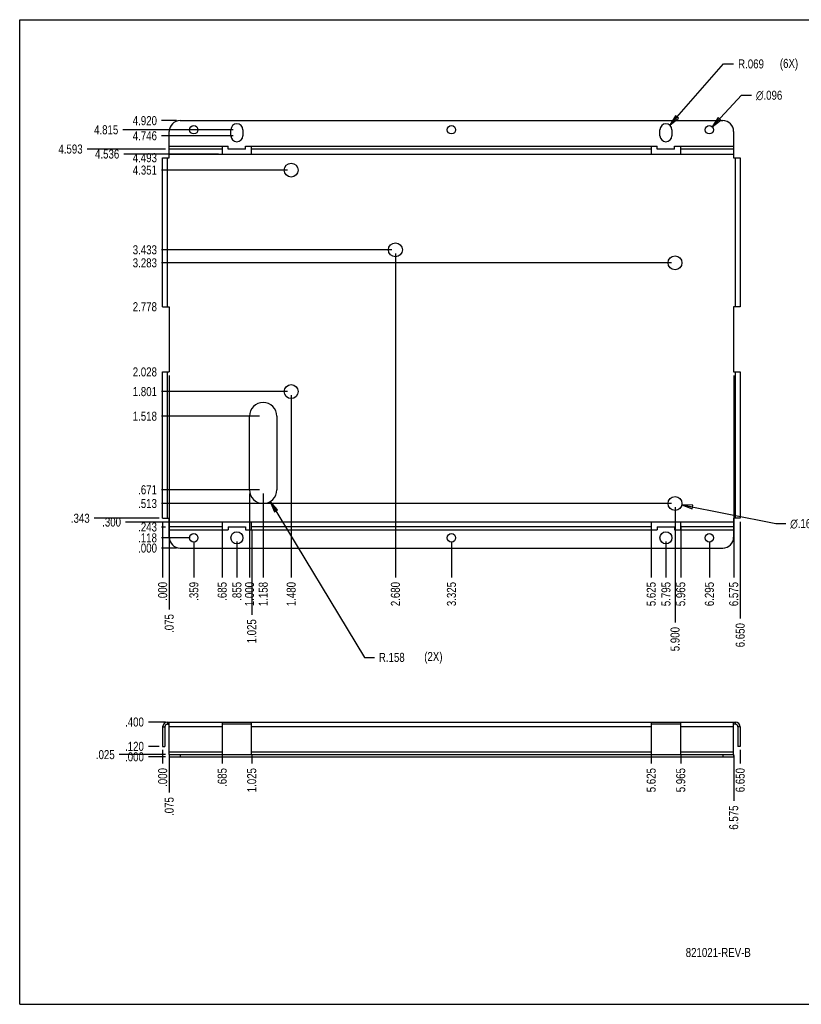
# Model space of a CAD drawing. Header units: inches. Extents: x 0 to 22, y 0 to 17.
# Tile 1 of 2: x 0 to 13.5, y 0 to 17. Entities that reach past the tile are written whole.
import ezdxf

# ---------------------------------------------------------------- set-up
doc = ezdxf.new("R2010")
doc.units = ezdxf.units.IN
doc.header["$LTSCALE"] = 1.21
doc.header["$MEASUREMENT"] = 0
doc.layers.get('0').update_dxf_attribs({"linetype": 'CONTINUOUS'})
doc.layers.add('02___PRT_ALL_AXES', color=7, linetype='CONTINUOUS')
doc.styles.get("Standard").update_dxf_attribs({"font": 'txt', "width": 0.8})
doc.styles.add('TEXTSTYLE_1', font='gdt', dxfattribs={"width": 0.8})
doc.dimstyles.new('DIMSTYLE_1', dxfattribs={"dimtxt": 0.15625, "dimasz": 0.1875, "dimexe": 0.18, "dimexo": 0.0625, "dimgap": 0.09, "dimtad": 0, "dimtih": 1, "dimtoh": 1, "dimdec": 3, "dimlfac": 0.666667, "dimzin": 4, "dimdsep": 46, "dimtxsty": 'STANDARD', "dimblk": 'CLOSED', "dimblk1": 'CLOSED', "dimblk2": 'CLOSED', "dimcen": 0.09, "dimadec": 0, "dimazin": 0, "dimtfac": 1, "dimtdec": 3, "dimtofl": 0, "dimtmove": 0, "dimatfit": 3, "dimldrblk": 'CLOSED', "dimfxl": 1, "dimtolj": 1, "dimtzin": 4, "dimarcsym": 0})
doc.dimstyles.new('DIMSTYLE_2', dxfattribs={"dimtxt": 0.15625, "dimasz": 0.1875, "dimexe": 0.18, "dimexo": 0.0625, "dimgap": 0.09, "dimtad": 0, "dimtih": 1, "dimtoh": 1, "dimdec": 3, "dimlfac": 0.666667, "dimzin": 4, "dimdsep": 46, "dimtxsty": 'STANDARD', "dimblk": 'CLOSED', "dimblk1": 'CLOSED', "dimblk2": 'CLOSED', "dimcen": 0.09, "dimadec": 0, "dimazin": 0, "dimtfac": 1, "dimtdec": 3, "dimtofl": 0, "dimtmove": 0, "dimatfit": 3, "dimldrblk": 'CLOSED', "dimfxl": 1, "dimtolj": 1, "dimtzin": 4, "dimarcsym": 0})
doc.dimstyles.new('DIMSTYLE_3', dxfattribs={"dimtxt": 0.15625, "dimasz": 0.1875, "dimexe": 0.18, "dimexo": 0.0625, "dimgap": 0.09, "dimtad": 0, "dimtih": 1, "dimtoh": 1, "dimdec": 3, "dimlfac": 0.666667, "dimzin": 4, "dimdsep": 46, "dimtxsty": 'STANDARD', "dimblk": 'CLOSED', "dimblk1": 'CLOSED', "dimblk2": 'CLOSED', "dimcen": 0.09, "dimadec": 0, "dimazin": 0, "dimtfac": 1, "dimtdec": 3, "dimtofl": 0, "dimtmove": 0, "dimatfit": 3, "dimldrblk": 'CLOSED', "dimfxl": 1, "dimtolj": 1, "dimtzin": 4, "dimarcsym": 0})

# ---------------------------------------------------------------- blocks, each defined once
blk = doc.blocks.new('*D0')
at = {"color": 2, "linetype": 'CONTINUOUS'}
blk.add_line((2.469, 8.329), (2.469, 7.37), dxfattribs=at)
at = {"color": 2, "linetype": 'CONTINUOUS', "insert": (2.391, 7.292), "char_height": 0.1562, "width": 0.5, "attachment_point": 3, "rotation": 90, "line_spacing_factor": 0.9}
blk.add_mtext('.000', dxfattribs=at)
blk = doc.blocks.new('_CLOSED')
at = {"color": 0, "linetype": 'BYBLOCK'}
for p, q in [((0, 0), (-1, 0.167)), ((-1, 0.167), (-1, -0.167)), ((-1, -0.167), (0, 0)), ((-1, 0), (0, 0))]:
    blk.add_line(p, q, dxfattribs=at)
blk = doc.blocks.new('*D1')
at = {"color": 2, "linetype": 'CONTINUOUS'}
blk.add_line((2.707, 7.877), (2.449, 7.877), dxfattribs=at)
at = {"color": 2, "linetype": 'CONTINUOUS', "insert": (2.371, 7.955), "char_height": 0.1562, "width": 0.5, "attachment_point": 3, "line_spacing_factor": 0.9}
blk.add_mtext('.000', dxfattribs=at)
blk = doc.blocks.new('*D2')
at = {"color": 2, "linetype": 'CONTINUOUS'}
blk.add_line((2.519, 4.274), (2.224, 4.274), dxfattribs=at)
at = {"color": 2, "linetype": 'CONTINUOUS', "insert": (2.145, 4.352), "char_height": 0.1562, "width": 0.5, "attachment_point": 3, "line_spacing_factor": 0.9}
blk.add_mtext('.000', dxfattribs=at)
blk = doc.blocks.new('*D3')
at = {"color": 2, "linetype": 'CONTINUOUS'}
blk.add_line((2.469, 4.391), (2.469, 4.157), dxfattribs=at)
at = {"color": 2, "linetype": 'CONTINUOUS', "insert": (2.391, 4.079), "char_height": 0.1562, "width": 0.5, "attachment_point": 3, "rotation": 90, "line_spacing_factor": 0.9}
blk.add_mtext('.000', dxfattribs=at)
blk = doc.blocks.new('*D4')
at = {"color": 2, "linetype": 'CONTINUOUS'}
for p, q in [((11.437, 8.623), (13.059, 8.3)), ((13.059, 8.3), (13.231, 8.3))]:
    blk.add_line(p, q, dxfattribs=at)
at = {"color": 2, "linetype": 'CONTINUOUS', "xscale": 0.1875, "yscale": 0.1875, "zscale": 0.1875, "rotation": 168.7205839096}
blk.add_blockref('_CLOSED', (11.437, 8.623), dxfattribs=at)
at = {"color": 2, "linetype": 'CONTINUOUS', "insert": (13.309, 8.378), "char_height": 0.15625, "width": 0.70833, "attachment_point": 1, "line_spacing_factor": 0.9, "style": 'TEXTSTYLE_1'}
blk.add_mtext('{\\Fgdt;n}\\Ftxt;.160', dxfattribs=at)
blk = doc.blocks.new('*D5')
at = {"color": 2, "linetype": 'CONTINUOUS'}
for p, q in [((11.961, 15.152), (12.467, 15.696)), ((12.467, 15.696), (12.639, 15.696))]:
    blk.add_line(p, q, dxfattribs=at)
at = {"color": 2, "linetype": 'CONTINUOUS', "xscale": 0.1875, "yscale": 0.1875, "zscale": 0.1875, "rotation": 227.015261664}
blk.add_blockref('_CLOSED', (11.961, 15.152), dxfattribs=at)
at = {"color": 2, "linetype": 'CONTINUOUS', "insert": (12.717, 15.774), "char_height": 0.15625, "width": 0.70833, "attachment_point": 1, "line_spacing_factor": 0.9, "style": 'TEXTSTYLE_1'}
blk.add_mtext('{\\Fgdt;n}\\Ftxt;.096', dxfattribs=at)
blk = doc.blocks.new('*D6')
at = {"color": 2, "linetype": 'CONTINUOUS'}
for p, q in [((11.23, 15.177), (12.159, 16.237)), ((12.159, 16.237), (12.33, 16.237))]:
    blk.add_line(p, q, dxfattribs=at)
at = {"color": 2, "linetype": 'CONTINUOUS', "xscale": 0.1875, "yscale": 0.1875, "zscale": 0.1875, "rotation": 228.7574852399}
blk.add_blockref('_CLOSED', (11.23, 15.177), dxfattribs=at)
at = {"color": 2, "linetype": 'CONTINUOUS', "insert": (12.409, 16.315), "char_height": 0.1562, "width": 0.625, "attachment_point": 1, "line_spacing_factor": 0.9}
blk.add_mtext('R.069', dxfattribs=at)
blk = doc.blocks.new('*D7')
at = {"color": 2, "linetype": 'CONTINUOUS'}
for p, q in [((4.329, 8.681), (5.954, 5.99)), ((5.954, 5.99), (6.126, 5.99))]:
    blk.add_line(p, q, dxfattribs=at)
at = {"color": 2, "linetype": 'CONTINUOUS', "xscale": 0.1875, "yscale": 0.1875, "zscale": 0.1875, "rotation": 121.1312291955}
blk.add_blockref('_CLOSED', (4.329, 8.681), dxfattribs=at)
at = {"color": 2, "linetype": 'CONTINUOUS', "insert": (6.204, 6.068), "char_height": 0.1562, "width": 0.625, "attachment_point": 1, "line_spacing_factor": 0.9}
blk.add_mtext('R.158', dxfattribs=at)
blk = doc.blocks.new('*D8')
at = {"color": 2, "linetype": 'CONTINUOUS'}
blk.add_line((2.582, 10.856), (2.582, 6.815), dxfattribs=at)
at = {"color": 2, "linetype": 'CONTINUOUS', "insert": (2.504, 6.737), "char_height": 0.1562, "width": 0.5, "attachment_point": 3, "rotation": 90, "line_spacing_factor": 0.9}
blk.add_mtext('.075', dxfattribs=at)
blk = doc.blocks.new('*D9')
at = {"color": 2, "linetype": 'CONTINUOUS'}
blk.add_line((3.008, 7.991), (3.008, 7.37), dxfattribs=at)
at = {"color": 2, "linetype": 'CONTINUOUS', "insert": (2.93, 7.292), "char_height": 0.1562, "width": 0.5, "attachment_point": 3, "rotation": 90, "line_spacing_factor": 0.9}
blk.add_mtext('.359', dxfattribs=at)
blk = doc.blocks.new('*D10')
at = {"color": 2, "linetype": 'CONTINUOUS'}
blk.add_line((3.497, 8.179), (3.497, 7.37), dxfattribs=at)
at = {"color": 2, "linetype": 'CONTINUOUS', "insert": (3.419, 7.292), "char_height": 0.1562, "width": 0.5, "attachment_point": 3, "rotation": 90, "line_spacing_factor": 0.9}
blk.add_mtext('.685', dxfattribs=at)
blk = doc.blocks.new('*D11')
at = {"color": 2, "linetype": 'CONTINUOUS'}
blk.add_line((4.007, 8.179), (4.007, 6.727), dxfattribs=at)
at = {"color": 2, "linetype": 'CONTINUOUS', "insert": (3.929, 6.649), "char_height": 0.1562, "width": 0.625, "attachment_point": 3, "rotation": 90, "line_spacing_factor": 0.9}
blk.add_mtext('1.025', dxfattribs=at)
blk = doc.blocks.new('*D12')
at = {"color": 2, "linetype": 'CONTINUOUS'}
blk.add_line((3.969, 8.821), (3.969, 7.37), dxfattribs=at)
at = {"color": 2, "linetype": 'CONTINUOUS', "insert": (3.891, 7.292), "char_height": 0.1562, "width": 0.625, "attachment_point": 3, "rotation": 90, "line_spacing_factor": 0.9}
blk.add_mtext('1.000', dxfattribs=at)
blk = doc.blocks.new('*D13')
at = {"color": 2, "linetype": 'CONTINUOUS'}
blk.add_line((3.752, 7.991), (3.752, 7.37), dxfattribs=at)
at = {"color": 2, "linetype": 'CONTINUOUS', "insert": (3.674, 7.292), "char_height": 0.1562, "width": 0.5, "attachment_point": 3, "rotation": 90, "line_spacing_factor": 0.9}
blk.add_mtext('.855', dxfattribs=at)
blk = doc.blocks.new('*D14')
at = {"color": 2, "linetype": 'CONTINUOUS'}
blk.add_line((3.969, 8.821), (3.969, 7.37), dxfattribs=at)
at = {"color": 2, "linetype": 'CONTINUOUS', "insert": (3.891, 7.292), "char_height": 0.1562, "width": 0.625, "attachment_point": 3, "rotation": 90, "line_spacing_factor": 0.9}
blk.add_mtext('1.000', dxfattribs=at)
blk = doc.blocks.new('*D15')
at = {"color": 2, "linetype": 'CONTINUOUS'}
blk.add_line((4.206, 8.821), (4.206, 7.37), dxfattribs=at)
at = {"color": 2, "linetype": 'CONTINUOUS', "insert": (4.128, 7.292), "char_height": 0.1562, "width": 0.625, "attachment_point": 3, "rotation": 90, "line_spacing_factor": 0.9}
blk.add_mtext('1.158', dxfattribs=at)
blk = doc.blocks.new('*D16')
at = {"color": 2, "linetype": 'CONTINUOUS'}
blk.add_line((4.689, 10.516), (4.689, 7.37), dxfattribs=at)
at = {"color": 2, "linetype": 'CONTINUOUS', "insert": (4.611, 7.292), "char_height": 0.1562, "width": 0.625, "attachment_point": 3, "rotation": 90, "line_spacing_factor": 0.9}
blk.add_mtext('1.480', dxfattribs=at)
blk = doc.blocks.new('*D17')
at = {"color": 2, "linetype": 'CONTINUOUS'}
blk.add_line((6.489, 12.964), (6.489, 7.37), dxfattribs=at)
at = {"color": 2, "linetype": 'CONTINUOUS', "insert": (6.411, 7.292), "char_height": 0.1562, "width": 0.625, "attachment_point": 3, "rotation": 90, "line_spacing_factor": 0.9}
blk.add_mtext('2.680', dxfattribs=at)
blk = doc.blocks.new('*D18')
at = {"color": 2, "linetype": 'CONTINUOUS'}
blk.add_line((7.457, 7.991), (7.457, 7.37), dxfattribs=at)
at = {"color": 2, "linetype": 'CONTINUOUS', "insert": (7.379, 7.292), "char_height": 0.1562, "width": 0.625, "attachment_point": 3, "rotation": 90, "line_spacing_factor": 0.9}
blk.add_mtext('3.325', dxfattribs=at)
blk = doc.blocks.new('*D19')
at = {"color": 2, "linetype": 'CONTINUOUS'}
blk.add_line((11.162, 7.991), (11.162, 7.37), dxfattribs=at)
at = {"color": 2, "linetype": 'CONTINUOUS', "insert": (11.084, 7.292), "char_height": 0.1562, "width": 0.625, "attachment_point": 3, "rotation": 90, "line_spacing_factor": 0.9}
blk.add_mtext('5.795', dxfattribs=at)
blk = doc.blocks.new('*D20')
at = {"color": 2, "linetype": 'CONTINUOUS'}
blk.add_line((11.319, 8.584), (11.319, 6.592), dxfattribs=at)
at = {"color": 2, "linetype": 'CONTINUOUS', "insert": (11.241, 6.514), "char_height": 0.1562, "width": 0.625, "attachment_point": 3, "rotation": 90, "line_spacing_factor": 0.9}
blk.add_mtext('5.900', dxfattribs=at)
blk = doc.blocks.new('*D21')
at = {"color": 2, "linetype": 'CONTINUOUS'}
blk.add_line((11.912, 7.991), (11.912, 7.37), dxfattribs=at)
at = {"color": 2, "linetype": 'CONTINUOUS', "insert": (11.834, 7.292), "char_height": 0.1562, "width": 0.625, "attachment_point": 3, "rotation": 90, "line_spacing_factor": 0.9}
blk.add_mtext('6.295', dxfattribs=at)
blk = doc.blocks.new('*D22')
at = {"color": 2, "linetype": 'CONTINUOUS'}
blk.add_line((10.907, 8.264), (10.907, 7.37), dxfattribs=at)
at = {"color": 2, "linetype": 'CONTINUOUS', "insert": (10.829, 7.292), "char_height": 0.1562, "width": 0.625, "attachment_point": 3, "rotation": 90, "line_spacing_factor": 0.9}
blk.add_mtext('5.625', dxfattribs=at)
blk = doc.blocks.new('*D23')
at = {"color": 2, "linetype": 'CONTINUOUS'}
blk.add_line((11.417, 8.264), (11.417, 7.37), dxfattribs=at)
at = {"color": 2, "linetype": 'CONTINUOUS', "insert": (11.339, 7.292), "char_height": 0.1562, "width": 0.625, "attachment_point": 3, "rotation": 90, "line_spacing_factor": 0.9}
blk.add_mtext('5.965', dxfattribs=at)
blk = doc.blocks.new('*D24')
at = {"color": 2, "linetype": 'CONTINUOUS'}
blk.add_line((12.332, 8.002), (12.332, 7.37), dxfattribs=at)
at = {"color": 2, "linetype": 'CONTINUOUS', "insert": (12.254, 7.292), "char_height": 0.1562, "width": 0.625, "attachment_point": 3, "rotation": 90, "line_spacing_factor": 0.9}
blk.add_mtext('6.575', dxfattribs=at)
blk = doc.blocks.new('*D25')
at = {"color": 2, "linetype": 'CONTINUOUS'}
blk.add_line((12.332, 10.856), (12.332, 7.37), dxfattribs=at)
at = {"color": 2, "linetype": 'CONTINUOUS', "insert": (12.254, 7.292), "char_height": 0.1562, "width": 0.625, "attachment_point": 3, "rotation": 90, "line_spacing_factor": 0.9}
blk.add_mtext('6.575', dxfattribs=at)
blk = doc.blocks.new('*D26')
at = {"color": 2, "linetype": 'CONTINUOUS'}
blk.add_line((12.444, 8.329), (12.444, 6.66), dxfattribs=at)
at = {"color": 2, "linetype": 'CONTINUOUS', "insert": (12.366, 6.582), "char_height": 0.1562, "width": 0.625, "attachment_point": 3, "rotation": 90, "line_spacing_factor": 0.9}
blk.add_mtext('6.650', dxfattribs=at)
blk = doc.blocks.new('*D27')
at = {"color": 2, "linetype": 'CONTINUOUS'}
blk.add_line((2.945, 8.054), (2.449, 8.054), dxfattribs=at)
at = {"color": 2, "linetype": 'CONTINUOUS', "insert": (2.371, 8.132), "char_height": 0.1562, "width": 0.5, "attachment_point": 3, "line_spacing_factor": 0.9}
blk.add_mtext('.118', dxfattribs=at)
blk = doc.blocks.new('*D28')
at = {"color": 2, "linetype": 'CONTINUOUS'}
blk.add_line((4.144, 8.883), (2.449, 8.883), dxfattribs=at)
at = {"color": 2, "linetype": 'CONTINUOUS', "insert": (2.371, 8.962), "char_height": 0.1562, "width": 0.5, "attachment_point": 3, "line_spacing_factor": 0.9}
blk.add_mtext('.671', dxfattribs=at)
blk = doc.blocks.new('*D29')
at = {"color": 2, "linetype": 'CONTINUOUS'}
blk.add_line((4.144, 10.154), (2.449, 10.154), dxfattribs=at)
at = {"color": 2, "linetype": 'CONTINUOUS', "insert": (2.371, 10.232), "char_height": 0.1562, "width": 0.625, "attachment_point": 3, "line_spacing_factor": 0.9}
blk.add_mtext('1.518', dxfattribs=at)
blk = doc.blocks.new('*D30')
at = {"color": 2, "linetype": 'CONTINUOUS'}
blk.add_line((4.627, 10.578), (2.449, 10.578), dxfattribs=at)
at = {"color": 2, "linetype": 'CONTINUOUS', "insert": (2.371, 10.657), "char_height": 0.1562, "width": 0.625, "attachment_point": 3, "line_spacing_factor": 0.9}
blk.add_mtext('1.801', dxfattribs=at)
blk = doc.blocks.new('*D31')
at = {"color": 2, "linetype": 'CONTINUOUS'}
blk.add_line((11.257, 12.801), (2.449, 12.801), dxfattribs=at)
at = {"color": 2, "linetype": 'CONTINUOUS', "insert": (2.371, 12.88), "char_height": 0.1562, "width": 0.625, "attachment_point": 3, "line_spacing_factor": 0.9}
blk.add_mtext('3.283', dxfattribs=at)
blk = doc.blocks.new('*D32')
at = {"color": 2, "linetype": 'CONTINUOUS'}
blk.add_line((11.257, 8.646), (2.449, 8.646), dxfattribs=at)
at = {"color": 2, "linetype": 'CONTINUOUS', "insert": (2.371, 8.725), "char_height": 0.1562, "width": 0.5, "attachment_point": 3, "line_spacing_factor": 0.9}
blk.add_mtext('.513', dxfattribs=at)
blk = doc.blocks.new('*D33')
at = {"color": 2, "linetype": 'CONTINUOUS'}
blk.add_line((6.427, 13.026), (2.449, 13.026), dxfattribs=at)
at = {"color": 2, "linetype": 'CONTINUOUS', "insert": (2.371, 13.105), "char_height": 0.1562, "width": 0.625, "attachment_point": 3, "line_spacing_factor": 0.9}
blk.add_mtext('3.433', dxfattribs=at)
blk = doc.blocks.new('*D34')
at = {"color": 2, "linetype": 'CONTINUOUS'}
blk.add_line((4.627, 14.403), (2.449, 14.403), dxfattribs=at)
at = {"color": 2, "linetype": 'CONTINUOUS', "insert": (2.371, 14.482), "char_height": 0.1562, "width": 0.625, "attachment_point": 3, "line_spacing_factor": 0.9}
blk.add_mtext('4.351', dxfattribs=at)
blk = doc.blocks.new('*D35')
at = {"color": 2, "linetype": 'CONTINUOUS'}
blk.add_line((3.689, 14.996), (2.449, 14.996), dxfattribs=at)
at = {"color": 2, "linetype": 'CONTINUOUS', "insert": (2.371, 15.074), "char_height": 0.1562, "width": 0.625, "attachment_point": 3, "line_spacing_factor": 0.9}
blk.add_mtext('4.746', dxfattribs=at)
blk = doc.blocks.new('*D36')
at = {"color": 2, "linetype": 'CONTINUOUS'}
blk.add_line((3.689, 15.099), (1.781, 15.099), dxfattribs=at)
at = {"color": 2, "linetype": 'CONTINUOUS', "insert": (1.703, 15.178), "char_height": 0.1562, "width": 0.625, "attachment_point": 3, "line_spacing_factor": 0.9}
blk.add_mtext('4.815', dxfattribs=at)
blk = doc.blocks.new('*D37')
at = {"color": 2, "linetype": 'CONTINUOUS'}
blk.add_line((2.707, 15.257), (2.449, 15.257), dxfattribs=at)
at = {"color": 2, "linetype": 'CONTINUOUS', "insert": (2.371, 15.335), "char_height": 0.1562, "width": 0.625, "attachment_point": 3, "line_spacing_factor": 0.9}
blk.add_mtext('4.920', dxfattribs=at)
blk = doc.blocks.new('*D38')
at = {"color": 2, "linetype": 'CONTINUOUS'}
blk.add_line((2.519, 14.766), (1.165, 14.766), dxfattribs=at)
at = {"color": 2, "linetype": 'CONTINUOUS', "insert": (1.087, 14.845), "char_height": 0.1562, "width": 0.625, "attachment_point": 3, "line_spacing_factor": 0.9}
blk.add_mtext('4.593', dxfattribs=at)
blk = doc.blocks.new('*D39')
at = {"color": 2, "linetype": 'CONTINUOUS'}
blk.add_line((3.434, 14.681), (1.798, 14.681), dxfattribs=at)
at = {"color": 2, "linetype": 'CONTINUOUS', "insert": (1.72, 14.759), "char_height": 0.1562, "width": 0.625, "attachment_point": 3, "line_spacing_factor": 0.9}
blk.add_mtext('4.536', dxfattribs=at)
blk = doc.blocks.new('*D40')
at = {"color": 2, "linetype": 'CONTINUOUS', "insert": (2.371, 14.695), "char_height": 0.1562, "width": 0.625, "attachment_point": 3, "line_spacing_factor": 0.9}
blk.add_mtext('4.493', dxfattribs=at)
blk = doc.blocks.new('*D41')
at = {"color": 2, "linetype": 'CONTINUOUS', "insert": (2.371, 14.695), "char_height": 0.1562, "width": 0.625, "attachment_point": 3, "line_spacing_factor": 0.9}
blk.add_mtext('4.493', dxfattribs=at)
blk = doc.blocks.new('*D42')
at = {"color": 2, "linetype": 'CONTINUOUS', "insert": (2.371, 12.122), "char_height": 0.1562, "width": 0.625, "attachment_point": 3, "line_spacing_factor": 0.9}
blk.add_mtext('2.778', dxfattribs=at)
blk = doc.blocks.new('*D43')
at = {"color": 2, "linetype": 'CONTINUOUS', "insert": (2.371, 10.997), "char_height": 0.1562, "width": 0.625, "attachment_point": 3, "line_spacing_factor": 0.9}
blk.add_mtext('2.028', dxfattribs=at)
blk = doc.blocks.new('*D44')
at = {"color": 2, "linetype": 'CONTINUOUS'}
blk.add_line((3.434, 8.327), (1.828, 8.327), dxfattribs=at)
at = {"color": 2, "linetype": 'CONTINUOUS', "insert": (1.75, 8.405), "char_height": 0.1562, "width": 0.5, "attachment_point": 3, "line_spacing_factor": 0.9}
blk.add_mtext('.300', dxfattribs=at)
blk = doc.blocks.new('*D45')
at = {"color": 2, "linetype": 'CONTINUOUS'}
blk.add_line((2.519, 8.241), (2.449, 8.241), dxfattribs=at)
at = {"color": 2, "linetype": 'CONTINUOUS', "insert": (2.371, 8.32), "char_height": 0.1562, "width": 0.5, "attachment_point": 3, "line_spacing_factor": 0.9}
blk.add_mtext('.243', dxfattribs=at)
blk = doc.blocks.new('*D46')
at = {"color": 2, "linetype": 'CONTINUOUS'}
blk.add_line((2.407, 8.391), (1.287, 8.391), dxfattribs=at)
at = {"color": 2, "linetype": 'CONTINUOUS', "insert": (1.209, 8.47), "char_height": 0.1562, "width": 0.5, "attachment_point": 3, "line_spacing_factor": 0.9}
blk.add_mtext('.343', dxfattribs=at)
blk = doc.blocks.new('*D47')
at = {"color": 2, "linetype": 'CONTINUOUS'}
blk.add_line((2.519, 4.311), (1.719, 4.311), dxfattribs=at)
at = {"color": 2, "linetype": 'CONTINUOUS', "insert": (1.641, 4.389), "char_height": 0.1562, "width": 0.5, "attachment_point": 3, "line_spacing_factor": 0.9}
blk.add_mtext('.025', dxfattribs=at)
blk = doc.blocks.new('*D48')
at = {"color": 2, "linetype": 'CONTINUOUS'}
blk.add_line((2.407, 4.454), (2.224, 4.454), dxfattribs=at)
at = {"color": 2, "linetype": 'CONTINUOUS', "insert": (2.145, 4.532), "char_height": 0.1562, "width": 0.5, "attachment_point": 3, "line_spacing_factor": 0.9}
blk.add_mtext('.120', dxfattribs=at)
blk = doc.blocks.new('*D49')
at = {"color": 2, "linetype": 'CONTINUOUS'}
blk.add_line((2.519, 4.874), (2.224, 4.874), dxfattribs=at)
at = {"color": 2, "linetype": 'CONTINUOUS', "insert": (2.145, 4.952), "char_height": 0.1562, "width": 0.5, "attachment_point": 3, "line_spacing_factor": 0.9}
blk.add_mtext('.400', dxfattribs=at)
blk = doc.blocks.new('*D50')
at = {"color": 2, "linetype": 'CONTINUOUS'}
blk.add_line((2.582, 4.297), (2.582, 3.656), dxfattribs=at)
at = {"color": 2, "linetype": 'CONTINUOUS', "insert": (2.504, 3.577), "char_height": 0.1562, "width": 0.5, "attachment_point": 3, "rotation": 90, "line_spacing_factor": 0.9}
blk.add_mtext('.075', dxfattribs=at)
blk = doc.blocks.new('*D51')
at = {"color": 2, "linetype": 'CONTINUOUS'}
blk.add_line((3.497, 4.297), (3.497, 4.157), dxfattribs=at)
at = {"color": 2, "linetype": 'CONTINUOUS', "insert": (3.419, 4.079), "char_height": 0.1562, "width": 0.5, "attachment_point": 3, "rotation": 90, "line_spacing_factor": 0.9}
blk.add_mtext('.685', dxfattribs=at)
blk = doc.blocks.new('*D52')
at = {"color": 2, "linetype": 'CONTINUOUS'}
blk.add_line((4.007, 4.297), (4.007, 4.157), dxfattribs=at)
at = {"color": 2, "linetype": 'CONTINUOUS', "insert": (3.929, 4.079), "char_height": 0.1562, "width": 0.625, "attachment_point": 3, "rotation": 90, "line_spacing_factor": 0.9}
blk.add_mtext('1.025', dxfattribs=at)
blk = doc.blocks.new('*D53')
at = {"color": 2, "linetype": 'CONTINUOUS'}
blk.add_line((10.907, 4.297), (10.907, 4.157), dxfattribs=at)
at = {"color": 2, "linetype": 'CONTINUOUS', "insert": (10.829, 4.079), "char_height": 0.1562, "width": 0.625, "attachment_point": 3, "rotation": 90, "line_spacing_factor": 0.9}
blk.add_mtext('5.625', dxfattribs=at)
blk = doc.blocks.new('*D54')
at = {"color": 2, "linetype": 'CONTINUOUS'}
blk.add_line((11.417, 4.297), (11.417, 4.157), dxfattribs=at)
at = {"color": 2, "linetype": 'CONTINUOUS', "insert": (11.339, 4.079), "char_height": 0.1562, "width": 0.625, "attachment_point": 3, "rotation": 90, "line_spacing_factor": 0.9}
blk.add_mtext('5.965', dxfattribs=at)
blk = doc.blocks.new('*D55')
at = {"color": 2, "linetype": 'CONTINUOUS'}
blk.add_line((12.332, 4.297), (12.332, 3.512), dxfattribs=at)
at = {"color": 2, "linetype": 'CONTINUOUS', "insert": (12.254, 3.433), "char_height": 0.1562, "width": 0.625, "attachment_point": 3, "rotation": 90, "line_spacing_factor": 0.9}
blk.add_mtext('6.575', dxfattribs=at)
blk = doc.blocks.new('*D56')
at = {"color": 2, "linetype": 'CONTINUOUS'}
blk.add_line((12.444, 4.391), (12.444, 4.157), dxfattribs=at)
at = {"color": 2, "linetype": 'CONTINUOUS', "insert": (12.366, 4.079), "char_height": 0.1562, "width": 0.625, "attachment_point": 3, "rotation": 90, "line_spacing_factor": 0.9}
blk.add_mtext('6.650', dxfattribs=at)

msp = doc.modelspace()

# ---------------------------------------------------------------- linework, layer by layer
at = {"color": 7, "linetype": 'CONTINUOUS'}
for p, q in [((0, 0), (0, 17)), ((0, 17), (22, 17)), ((0, 0), (22, 0))]:
    msp.add_line(p, q, dxfattribs=at)
at = {"color": 3, "linetype": 'CONTINUOUS'}
for p, q in [((3.6482, 14.996), (3.6482, 15.0995)), ((3.8552, 15.0995), (3.8552, 14.996)), ((11.0582, 14.996), (11.0582, 15.0995)), ((11.2652, 15.0995), (11.2652, 14.996)), ((3.9692, 8.8835), (3.9692, 10.154)), ((4.4432, 10.154), (4.4432, 8.8835))]:
    msp.add_line(p, q, dxfattribs=at)
for centre, radius, start, end in [((3.7517, 15.0995), 0.1035, 0, 180), ((11.1617, 15.0995), 0.1035, 0, 180), ((3.7517, 14.996), 0.1035, 180, 360), ((11.1617, 14.996), 0.1035, 180, 360), ((4.2062, 10.154), 0.237, 0, 180), ((4.2062, 8.8835), 0.237, 180, 360)]:
    msp.add_arc(centre, radius, start, end, dxfattribs=at)
at = {"layer": '02___PRT_ALL_AXES', "color": 3, "linetype": 'CONTINUOUS'}
for p, q in [((2.7692, 15.257), (12.1442, 15.257)), ((2.5817, 14.6165), (2.5817, 15.0695)), ((12.3317, 15.0695), (12.3317, 14.6165)), ((2.5817, 14.8145), (3.6017, 14.8145)), ((3.4967, 14.8145), (3.4967, 14.681)), ((3.6017, 14.7665), (3.6017, 14.8145)), ((3.9017, 14.7665), (3.9017, 14.8145)), ((3.9017, 14.8145), (11.0117, 14.8145)), ((4.0067, 14.681), (4.0067, 14.8145)), ((10.9067, 14.8145), (10.9067, 14.681)), ((11.0117, 14.7665), (11.0117, 14.8145)), ((11.3117, 14.8145), (12.3317, 14.8145)), ((11.3117, 14.7665), (11.3117, 14.8145)), ((11.4167, 14.681), (11.4167, 14.8145)), ((3.4967, 14.7665), (2.5817, 14.7665)), ((2.5817, 14.681), (12.3317, 14.681)), ((3.9017, 14.7665), (3.6017, 14.7665)), ((10.9067, 14.7665), (4.0067, 14.7665)), ((11.3117, 14.7665), (11.0117, 14.7665)), ((12.3317, 14.7665), (11.4167, 14.7665)), ((2.4692, 12.044), (2.4692, 14.6165)), ((2.4692, 14.6165), (2.5817, 14.6165)), ((2.5547, 12.044), (2.5547, 14.6165)), ((12.3317, 14.6165), (12.4442, 14.6165)), ((12.3587, 14.6165), (12.3587, 12.044)), ((12.4442, 14.6165), (12.4442, 12.044)), ((2.4692, 12.044), (2.5817, 12.044)), ((2.5817, 12.044), (2.5817, 10.919)), ((12.4442, 12.044), (12.3317, 12.044)), ((12.3317, 12.044), (12.3317, 10.919)), ((2.4692, 8.3915), (2.4692, 10.919)), ((2.4692, 10.919), (2.5817, 10.919)), ((2.5547, 8.3915), (2.5547, 10.919)), ((12.3317, 10.919), (12.4442, 10.919)), ((12.3587, 10.919), (12.3587, 8.3915)), ((12.4442, 10.919), (12.4442, 8.3915)), ((2.4692, 8.3915), (2.5817, 8.3915)), ((2.5817, 8.0645), (2.5817, 8.3915)), ((12.4442, 8.3915), (12.3317, 8.3915)), ((12.3317, 8.3915), (12.3317, 8.0645)), ((12.3317, 8.327), (2.5817, 8.327)), ((3.4967, 8.2415), (2.5817, 8.2415)), ((2.5817, 8.1935), (3.6017, 8.1935)), ((3.4967, 8.327), (3.4967, 8.1935)), ((3.6017, 8.2415), (3.6017, 8.1935)), ((3.6017, 8.2415), (3.9017, 8.2415)), ((3.9017, 8.2415), (3.9017, 8.1935)), ((3.9017, 8.1935), (11.0117, 8.1935)), ((4.0067, 8.1935), (4.0067, 8.327)), ((10.9067, 8.2415), (4.0067, 8.2415)), ((10.9067, 8.327), (10.9067, 8.1935)), ((11.0117, 8.2415), (11.3117, 8.2415)), ((11.0117, 8.2415), (11.0117, 8.1935)), ((11.3117, 8.2415), (11.3117, 8.1935)), ((11.3117, 8.1935), (12.3317, 8.1935)), ((11.4167, 8.1935), (11.4167, 8.327)), ((12.3317, 8.2415), (11.4167, 8.2415)), ((2.7692, 7.877), (12.1442, 7.877)), ((2.4692, 4.7883), (2.4692, 4.4538)), ((2.5547, 4.8738), (12.3587, 4.8738)), ((2.5817, 4.3113), (2.5817, 4.8738)), ((3.4967, 4.7883), (2.5817, 4.7883)), ((3.4967, 4.8738), (3.4967, 4.3113)), ((4.0067, 4.3113), (4.0067, 4.8738)), ((10.9067, 4.7883), (4.0067, 4.7883)), ((10.9067, 4.8738), (10.9067, 4.3113)), ((11.4167, 4.3113), (11.4167, 4.8738)), ((12.3317, 4.7883), (11.4167, 4.7883)), ((12.3317, 4.3113), (12.3317, 4.8738)), ((12.4442, 4.7883), (12.4442, 4.4538)), ((2.5817, 4.3593), (3.4967, 4.3593)), ((2.5817, 4.3113), (12.3317, 4.3113)), ((4.0067, 4.3593), (10.9067, 4.3593)), ((11.4167, 4.3593), (12.3317, 4.3593))]:
    msp.add_line(p, q, dxfattribs=at)
at = {"layer": '02___PRT_ALL_AXES', "color": 7, "linetype": 'CONTINUOUS'}
for p, q in [((2.4692, 4.7883), (2.5067, 4.7883)), ((2.5067, 4.7883), (2.5067, 4.4538)), ((2.5547, 4.8738), (2.5547, 4.8363)), ((2.5547, 4.8363), (2.5817, 4.8363)), ((4.0067, 4.8363), (3.4967, 4.8363)), ((11.4167, 4.8363), (10.9067, 4.8363)), ((12.3587, 4.8363), (12.3317, 4.8363)), ((12.3587, 4.8738), (12.3587, 4.8363)), ((12.4442, 4.7883), (12.4067, 4.7883)), ((12.4067, 4.7883), (12.4067, 4.4538)), ((2.4692, 4.4538), (2.5067, 4.4538)), ((12.4442, 4.4538), (12.4067, 4.4538)), ((2.5817, 4.3113), (2.5817, 4.2738)), ((2.5817, 4.2738), (12.3317, 4.2738)), ((2.7692, 4.3113), (2.7692, 4.2738)), ((12.1442, 4.3113), (12.1442, 4.2738)), ((12.3317, 4.3113), (12.3317, 4.2738))]:
    msp.add_line(p, q, dxfattribs=at)
at = {"layer": '02___PRT_ALL_AXES', "color": 3, "linetype": 'CONTINUOUS'}
for centre, radius in [((3.0077, 15.0995), 0.072), ((7.4567, 15.0995), 0.072), ((11.9117, 15.0995), 0.072), ((4.6892, 14.4035), 0.12), ((6.4892, 13.0265), 0.12), ((11.3192, 12.8015), 0.12), ((4.6892, 10.5785), 0.12), ((11.3192, 8.6465), 0.12), ((3.0077, 8.054), 0.072), ((3.7517, 8.054), 0.1035), ((7.4567, 8.054), 0.072), ((11.1617, 8.054), 0.1035), ((11.9117, 8.054), 0.072)]:
    msp.add_circle(centre, radius, dxfattribs=at)
for centre, radius, start, end in [((2.7692, 15.0695), 0.1875, 90, 180), ((12.1442, 15.0695), 0.1875, 0, 90), ((2.7692, 8.0645), 0.1875, 180, 270), ((12.1442, 8.0645), 0.1875, 270, 360), ((2.5547, 4.7883), 0.0855, 90, 180), ((12.3587, 4.7883), 0.0855, 0, 90)]:
    msp.add_arc(centre, radius, start, end, dxfattribs=at)
at = {"layer": '02___PRT_ALL_AXES', "color": 7, "linetype": 'CONTINUOUS'}
for centre, start, end in [((2.5547, 4.7883), 90, 180), ((12.3587, 4.7883), 0, 90)]:
    msp.add_arc(centre, 0.048, start, end, dxfattribs=at)

# ---------------------------------------------------------------- texts
at = {"color": 2, "linetype": 'CONTINUOUS', "char_height": 0.15625, "attachment_point": 1, "line_spacing_factor": 0.9}
for s, insert, width in [('(6X)', (13.1298, 16.3238), 0.5), ('(2X)', (6.9877, 6.0828), 0.5), ('821021-REV-B', (11.504, 0.9726), 1.5)]:
    msp.add_mtext(s, dxfattribs=dict(at, insert=insert, width=width))

# ---------------------------------------------------------------- dimensions: what is measured, and where the dimension line sits
at = {"color": 2, "linetype": 'CONTINUOUS'}
for center, mpoint, picture, middle in [((11.1617, 15.0995), (11.2299, 15.1773), '*D6', (12.721, 16.2365)), ((4.2062, 8.8835), (4.3287, 8.6806), '*D7', (6.5164, 5.9898))]:
    dim = msp.add_radius_dim(center=center, mpoint=mpoint, dimstyle='DIMSTYLE_3', dxfattribs=at)
    dim.commit()
    dim.dimension.update_dxf_attribs({"geometry": picture, "text_midpoint": middle, "dimtype": 164})
for p1, p2, picture, middle in [((11.9607, 15.1522), (11.8626, 15.0468), '*D5', (13.0717, 15.6959)), ((11.4368, 8.623), (11.2015, 8.67), '*D4', (13.6628, 8.2996))]:
    dim = msp.add_diameter_dim_2p(p1=p1, p2=p2, dimstyle='DIMSTYLE_2', dxfattribs=at)
    dim.commit()
    dim.dimension.update_dxf_attribs({"geometry": picture, "text_midpoint": middle, "dimtype": 163})
for feature_location, offset, dtype, origin, picture, middle in [((2.7067, 15.257), (-0.2576, 0), 0, (2.7692, 7.877), '*D37', (1.4335, 15.257)), ((3.6892, 15.0995), (-1.9084, 0), 0, (3.7517, 7.877), '*D36', (0.7651, 15.0995)), ((3.6892, 14.996), (-1.2401, 0), 0, (3.7517, 7.877), '*D35', (1.4335, 14.996)), ((2.5192, 14.7665), (-1.3543, 0), 0, (2.5817, 7.877), '*D38', (0.1492, 14.7665)), ((3.4342, 14.681), (-1.6359, 0), 0, (3.4967, 7.877), '*D39', (0.7826, 14.681)), ((2.4691574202, 14.616485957), (0, 0), 1, (2.4691574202, 7.876985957), '*D40', (1.4334750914, 14.616485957)), ((2.4691574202, 14.616485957), (0, 0), 1, (2.4691574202, 7.876985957), '*D41', (1.4334750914, 14.616485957)), ((4.6267, 14.4035), (-2.1776, 0), 0, (4.6892, 7.877), '*D34', (1.4335, 14.4035)), ((6.4267, 13.0265), (-3.9776, 0), 0, (6.4892, 7.877), '*D33', (1.4335, 13.0265)), ((6.4892, 12.964), (0, -5.5943), 1, (2.4692, 13.0265), '*D17', (6.7692, 6.4203)), ((11.2567, 12.8015), (-8.8076, 0), 0, (11.3192, 7.877), '*D31', (1.4335, 12.8015)), ((2.4691574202, 12.043985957), (0, 0), 1, (2.4691574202, 7.876985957), '*D42', (1.4334750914, 12.043985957)), ((2.4691574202, 10.918985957), (0, 0), 1, (2.4691574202, 7.876985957), '*D43', (1.4334750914, 10.918985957)), ((2.5817, 10.8565), (0, -4.0416), 1, (2.4692, 10.919), '*D8', (2.8057, 6.0398)), ((12.3317, 10.8565), (0, -3.4868), 1, (2.4692, 10.919), '*D25', (12.6117, 6.4203)), ((4.6267, 10.5785), (-2.1776, 0), 0, (4.6892, 7.877), '*D30', (1.4335, 10.5785)), ((4.6892, 10.516), (0, -3.1463), 1, (2.4692, 10.5785), '*D16', (4.9692, 6.4203)), ((4.1437, 10.154), (-1.6946, 0), 0, (4.2062, 7.877), '*D29', (1.4335, 10.154)), ((4.1437, 8.8835), (-1.6946, 0), 0, (4.2062, 7.877), '*D28', (1.621, 8.8835)), ((3.9692, 8.821), (0, -1.4513), 1, (2.4692, 8.8835), '*D12', (4.2492, 6.4203)), ((3.9692, 8.821), (0, -1.4513), 1, (2.4692, 8.8835), '*D14', (4.2492, 6.4203)), ((4.2062, 8.821), (0, -1.4513), 1, (2.4692, 8.8835), '*D15', (4.4862, 6.4203)), ((11.2567, 8.6465), (-8.8076, 0), 0, (11.3192, 7.877), '*D32', (1.621, 8.6465)), ((11.3192, 8.584), (0, -1.9922), 1, (2.4692, 8.6465), '*D20', (11.5992, 5.6424)), ((2.4067, 8.3915), (-1.1198, 0), 0, (2.4692, 7.877), '*D46', (0.4588, 8.3915)), ((3.4342, 8.327), (-1.6057, 0), 0, (3.4967, 7.877), '*D44', (1.0004, 8.327)), ((2.4691574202, 8.328985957), (0, -0.959280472), 1, (2.4691574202, 8.391485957), '*D0', (2.6931942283, 6.5945821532)), ((12.4442, 8.329), (0, -1.669), 1, (2.4692, 8.3915), '*D26', (12.7242, 5.7106)), ((2.5192, 8.2415), (-0.0701, 0), 0, (2.5817, 7.877), '*D45', (1.621, 8.2415)), ((10.9067, 8.2645), (0, -0.8948), 1, (2.4692, 8.327), '*D22', (11.1867, 6.4203)), ((11.4167, 8.2645), (0, -0.8948), 1, (2.4692, 8.327), '*D23', (11.6967, 6.4203)), ((3.4967, 8.179), (0, -0.8093), 1, (2.4692, 8.2415), '*D10', (3.7207, 6.5946)), ((4.0067, 8.179), (0, -1.4521), 1, (2.4692, 8.2415), '*D11', (4.2867, 5.7775)), ((2.9452, 8.054), (-0.4961, 0), 0, (2.7692, 7.877), '*D27', (1.621, 8.054)), ((12.3317, 8.002), (0, -0.6323), 1, (2.4692, 8.0645), '*D24', (12.6117, 6.4203)), ((3.0077, 7.9915), (0, -0.6218), 1, (2.4692, 8.054), '*D9', (3.2317, 6.5946)), ((3.7517, 7.9915), (0, -0.6218), 1, (2.4692, 8.054), '*D13', (3.9757, 6.5946)), ((7.4567, 7.9915), (0, -0.6218), 1, (2.4692, 8.054), '*D18', (7.7367, 6.4203)), ((11.1617, 7.9915), (0, -0.6218), 1, (2.4692, 8.054), '*D19', (11.4417, 6.4203)), ((11.9117, 7.9915), (0, -0.6218), 1, (2.4692, 8.054), '*D21', (12.1917, 6.4203)), ((2.7066574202, 7.876985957), (-0.2575573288, 0), 0, (2.7691574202, 7.876985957), '*D1', (1.6209750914, 7.876985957)), ((2.5192, 4.8738), (-0.2956, 0), 0, (2.5817, 4.2738), '*D49', (1.3954, 4.8738)), ((2.4067, 4.4538), (-0.1831, 0), 0, (2.4692, 4.2738), '*D48', (1.3954, 4.4538)), ((2.4691574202, 4.3913124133), (0, -0.2343519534), 1, (2.4691574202, 4.4538124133), '*D3', (2.6931942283, 3.3818371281)), ((2.5817, 4.2968), (0, -0.6413), 1, (2.4692, 4.4538), '*D50', (2.8057, 2.8804)), ((12.4442, 4.3913), (0, -0.2344), 1, (2.4692, 4.4538), '*D56', (12.7242, 3.2076)), ((2.5192, 4.3113), (-0.8002, 0), 0, (2.5817, 4.2738), '*D47', (0.8909, 4.3113)), ((2.5191574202, 4.2738124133), (-0.2956257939, 0), 0, (2.5816574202, 4.2738124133), '*D2', (1.3954066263, 4.2738124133)), ((3.4967, 4.2968), (0, -0.1399), 1, (2.4692, 4.3593), '*D51', (3.7207, 3.3818)), ((4.0067, 4.2968), (0, -0.1399), 1, (2.4692, 4.3593), '*D52', (4.2867, 3.2076)), ((10.9067, 4.2968), (0, -0.1399), 1, (2.4692, 4.3593), '*D53', (11.1867, 3.2076)), ((11.4167, 4.2968), (0, -0.1399), 1, (2.4692, 4.3593), '*D54', (11.6967, 3.2076)), ((12.3317, 4.2968), (0, -0.7852), 1, (2.4692, 4.3593), '*D55', (12.6117, 2.5622))]:
    dim = msp.add_ordinate_dim(feature_location=feature_location, offset=offset, dtype=dtype, origin=origin, dimstyle='DIMSTYLE_1', dxfattribs=at)
    dim.commit()
    dim.dimension.update_dxf_attribs({"geometry": picture, "text_midpoint": middle})

doc.saveas('drawing.dxf')
